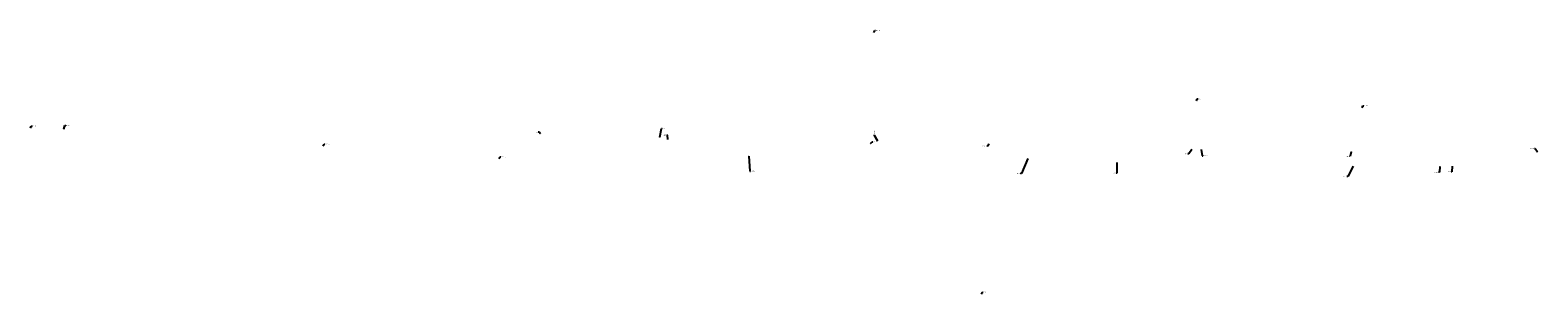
# Model space of a CAD drawing. Header units: feet. Extents: x -183 to 1390560, y -45 to 444325.
import ezdxf
from ezdxf import colors
from ezdxf.entities.mleader import LeaderData, LeaderLine
from ezdxf.math import Vec2, Vec3

# ---------------------------------------------------------------- set-up
doc = ezdxf.new("R2010")
doc.units = ezdxf.units.FT
doc.header["$MEASUREMENT"] = 0
doc.layers.add('SV_X_Text', color=7, linetype='Continuous')
doc.styles.add('Slanted-Normal', font='font31.shx', dxfattribs={"height": 0.14})

msp = doc.modelspace()

# ---------------------------------------------------------------- leaders
at = {"layer": 'SV_X_Text'}
ml = msp.add_multileader_mtext('Standard', dxfattribs=at)
ml.set_content('TP #112', color=256, style='Slanted-Normal')
ml.set_leader_properties()
ml.build(insert=Vec2(0, 0))
ml.multileader.update_dxf_attribs({"dogleg_length": 0.125, "arrow_head_size": 2.5, "scale": 20})
ctx = ml.context
ctx.base_point, ctx.scale, ctx.char_height, ctx.arrow_head_size, ctx.landing_gap_size, ctx.plane_origin = Vec3(1388542.1, 444323.5, 782.1), 20, 2.5, 2.5, 1, Vec3(1388536.2, 444315, 782.1)
notes = []
notes.append((ctx, [(0, (1, 1, 0), (1388539.6, 444323.5, 782.1), (1, 0), 2.5, [(0, [(1388536.2, 444315, 782.1)], 0, [])])]))
ctx.mtext.insert, ctx.mtext.flow_direction = Vec3(1388543.1, 444324.8, 782.1), 5
ml = msp.add_multileader_mtext('Standard', dxfattribs=at)
ml.set_content('TP #114', color=256, style='Slanted-Normal')
ml.set_leader_properties()
ml.build(insert=Vec2(0, 0))
ml.multileader.update_dxf_attribs({"dogleg_length": 0.125, "arrow_head_size": 2.5, "scale": 20})
ctx = ml.context
ctx.base_point, ctx.scale, ctx.char_height, ctx.arrow_head_size, ctx.landing_gap_size, ctx.plane_origin = Vec3(1389524.8, 444115.3, 780.5), 20, 2.5, 2.5, 1, Vec3(1389518.9, 444106.7, 780.5)
notes.append((ctx, [(0, (1, 1, 0), (1389522.3, 444115.3, 780.5), (1, 0), 2.5, [(0, [(1389518.9, 444106.7, 780.5)], 0, [])])]))
ctx.mtext.insert, ctx.mtext.flow_direction = Vec3(1389525.8, 444116.5, 780.5), 5
ml = msp.add_multileader_mtext('Standard', dxfattribs=at)
ml.set_content('TP #115', color=256, style='Slanted-Normal')
ml.set_leader_properties()
ml.build(insert=Vec2(0, 0))
ml.multileader.update_dxf_attribs({"dogleg_length": 0.125, "arrow_head_size": 2.5, "scale": 20})
ctx = ml.context
ctx.base_point, ctx.scale, ctx.char_height, ctx.arrow_head_size, ctx.landing_gap_size, ctx.plane_origin = Vec3(1390029.9, 444094.7, 781), 20, 2.5, 2.5, 1, Vec3(1390024, 444086.2, 781)
notes.append((ctx, [(0, (1, 1, 0), (1390027.4, 444094.7, 781), (1, 0), 2.5, [(0, [(1390024, 444086.2, 781)], 0, [])])]))
ctx.mtext.insert, ctx.mtext.flow_direction = Vec3(1390030.9, 444096, 781), 5
ml = msp.add_multileader_mtext('Standard', dxfattribs=at)
ml.set_content('TP #101', color=256, style='Slanted-Normal')
ml.set_leader_properties()
ml.build(insert=Vec2(0, 0))
ml.multileader.update_dxf_attribs({"dogleg_length": 0.125, "arrow_head_size": 2.5, "scale": 20})
ctx = ml.context
ctx.base_point, ctx.scale, ctx.char_height, ctx.arrow_head_size, ctx.landing_gap_size, ctx.plane_origin = Vec3(1385972.1, 444032, 781.8), 20, 2.5, 2.5, 1, Vec3(1385966.1, 444023.4, 781.8)
notes.append((ctx, [(0, (1, 1, 0), (1385969.6, 444032, 781.8), (1, 0), 2.5, [(0, [(1385966.1, 444023.4, 781.8)], 0, [])])]))
ctx.mtext.insert, ctx.mtext.flow_direction = Vec3(1385973.1, 444033.3, 781.8), 5
ml = msp.add_multileader_mtext('Standard', dxfattribs=at)
ml.set_content('BM #1', color=256, style='Slanted-Normal')
ml.set_leader_properties()
ml.build(insert=Vec2(0, 0))
ml.multileader.update_dxf_attribs({"dogleg_length": 0.125, "arrow_head_size": 2.5, "scale": 20})
ctx = ml.context
ctx.base_point, ctx.scale, ctx.char_height, ctx.arrow_head_size, ctx.landing_gap_size, ctx.plane_origin = Vec3(1386074.4, 444034.4, 781.6), 20, 2.5, 2.5, 1, Vec3(1386068.5, 444020.2, 781.6)
notes.append((ctx, [(0, (1, 1, 0), (1386071.9, 444034.4, 781.6), (1, 0), 2.5, [(0, [(1386068.5, 444020.2, 781.6)], 0, [])])]))
ctx.mtext.insert, ctx.mtext.flow_direction = Vec3(1386075.4, 444035.6, 781.6), 5
ml = msp.add_multileader_mtext('Standard', dxfattribs=at)
ml.set_content('BM #2', color=256, style='Slanted-Normal')
ml.set_leader_properties()
ml.build(insert=Vec2(0, 0))
ml.multileader.update_dxf_attribs({"dogleg_length": 0.125, "arrow_head_size": 2.5, "scale": 20})
ctx = ml.context
ctx.base_point, ctx.scale, ctx.char_height, ctx.arrow_head_size, ctx.landing_gap_size, ctx.plane_origin = Vec3(1387502.7, 444013.8, 783.3), 20, 2.5, 2.5, 1, Vec3(1387522.6, 444006.6, 783.3)
ctx.text_align_type = 2
notes.append((ctx, [(1, (1, 1, 0), (1387516.8, 444013.8, 783.3), (-1, 0), 2.5, [(0, [(1387522.6, 444006.6, 783.3)], 0, [])])]))
ctx.mtext.insert, ctx.mtext.alignment, ctx.mtext.flow_direction = Vec3(1387514.7, 444015, 783.3), 3, 5
ml = msp.add_multileader_mtext('Standard', dxfattribs=at)
ml.set_content('TP #103', color=256, style='Slanted-Normal')
ml.set_leader_properties()
ml.build(insert=Vec2(0, 0))
ml.multileader.update_dxf_attribs({"dogleg_length": 0.125, "arrow_head_size": 2.5, "scale": 20})
ctx = ml.context
ctx.base_point, ctx.scale, ctx.char_height, ctx.arrow_head_size, ctx.landing_gap_size, ctx.plane_origin = Vec3(1387892, 444024.7, 782), 20, 2.5, 2.5, 1, Vec3(1387884.8, 443996, 782)
notes.append((ctx, [(0, (1, 1, 0), (1387889.5, 444024.7, 782), (1, 0), 2.5, [(0, [(1387884.8, 443996, 782)], 0, [])])]))
ctx.mtext.insert, ctx.mtext.flow_direction = Vec3(1387893, 444026, 782), 5
ml = msp.add_multileader_mtext('Standard', dxfattribs=at)
ml.set_content('BM #3', color=256, style='Slanted-Normal')
ml.set_leader_properties()
ml.build(insert=Vec2(0, 0))
ml.multileader.update_dxf_attribs({"dogleg_length": 0.125, "arrow_head_size": 2.5, "scale": 20})
ctx = ml.context
ctx.base_point, ctx.scale, ctx.char_height, ctx.arrow_head_size, ctx.landing_gap_size, ctx.plane_origin = Vec3(1387894.2, 444005, 783.4), 20, 2.5, 2.5, 1, Vec3(1387910, 443989.3, 783.4)
ctx.text_align_type = 2
notes.append((ctx, [(1, (1, 1, 0), (1387908.4, 444005, 783.4), (-1, 0), 2.5, [(0, [(1387910, 443989.3, 783.4)], 0, [])])]))
ctx.mtext.insert, ctx.mtext.alignment, ctx.mtext.flow_direction = Vec3(1387906.3, 444006.3, 783.4), 3, 5
ml = msp.add_multileader_mtext('Standard', dxfattribs=at)
ml.set_content('BM #4', color=256, style='Slanted-Normal')
ml.set_leader_properties()
ml.build(insert=Vec2(0, 0))
ml.multileader.update_dxf_attribs({"dogleg_length": 0.125, "arrow_head_size": 2.5, "scale": 20})
ctx = ml.context
ctx.base_point, ctx.scale, ctx.char_height, ctx.arrow_head_size, ctx.landing_gap_size, ctx.plane_origin = Vec3(1388534, 443984.6, 782.1), 20, 2.5, 2.5, 1, Vec3(1388525.6, 443977.2, 782.1)
notes.append((ctx, [(0, (1, 1, 0), (1388531.5, 443984.6, 782.1), (1, 0), 2.5, [(0, [(1388525.6, 443977.2, 782.1)], 0, [])])]))
ctx.mtext.insert, ctx.mtext.flow_direction = Vec3(1388535, 443985.9, 782.1), 5
ml = msp.add_multileader_mtext('Standard', dxfattribs=at)
ml.set_content('TP #105', color=256, style='Slanted-Normal')
ml.set_leader_properties()
ml.build(insert=Vec2(0, 0))
ml.multileader.update_dxf_attribs({"dogleg_length": 0.125, "arrow_head_size": 2.5, "scale": 20})
ctx = ml.context
ctx.base_point, ctx.scale, ctx.char_height, ctx.arrow_head_size, ctx.landing_gap_size, ctx.plane_origin, ctx.plane_x_axis, ctx.plane_y_axis = Vec3(1388539, 444006, 781), 20, 2.5, 2.5, 1, Vec3(1388637.4, 444012.5, 781), Vec3(0, 1), Vec3(-1, 0)
notes.append((ctx, [(0, (1, 1, 0), (1388539, 444003.5, 781), (0, 1), 2.5, [(0, [(1388550.5, 443984.6, 781)], 0, [])])]))
ctx.mtext.insert, ctx.mtext.text_direction, ctx.mtext.rotation, ctx.mtext.flow_direction = Vec3(1388537.7, 444007, 781), Vec3(0, 1), 1.570796, 5
ml = msp.add_multileader_mtext('Standard', dxfattribs=at)
ml.set_content('TP #106', color=256, style='Slanted-Normal')
ml.set_leader_properties()
ml.build(insert=Vec2(0, 0))
ml.multileader.update_dxf_attribs({"dogleg_length": 0.125, "arrow_head_size": 2.5, "scale": 20})
ctx = ml.context
ctx.base_point, ctx.scale, ctx.char_height, ctx.arrow_head_size, ctx.landing_gap_size, ctx.plane_origin = Vec3(1388864.7, 443971.8, 782.8), 20, 2.5, 2.5, 1, Vec3(1388888.6, 443980.8, 782.8)
ctx.text_align_type = 2
notes.append((ctx, [(1, (1, 1, 0), (1388883.7, 443971.8, 782.8), (-1, 0), 2.5, [(0, [(1388888.6, 443980.8, 782.8)], 0, [])])]))
ctx.mtext.insert, ctx.mtext.alignment, ctx.mtext.flow_direction = Vec3(1388880.2, 443973, 782.8), 3, 5
ml = msp.add_multileader_mtext('Standard', dxfattribs=at)
ml.set_content('TP #102', color=256, style='Slanted-Normal')
ml.set_leader_properties()
ml.build(insert=Vec2(0, 0))
ml.multileader.update_dxf_attribs({"dogleg_length": 0.125, "arrow_head_size": 2.5, "scale": 20})
ctx = ml.context
ctx.base_point, ctx.scale, ctx.char_height, ctx.arrow_head_size, ctx.landing_gap_size, ctx.plane_origin = Vec3(1386864.1, 443977.7, 783.3), 20, 2.5, 2.5, 1, Vec3(1386858.2, 443969.1, 783.3)
notes.append((ctx, [(0, (1, 1, 0), (1386861.6, 443977.7, 783.3), (1, 0), 2.5, [(0, [(1386858.2, 443969.1, 783.3)], 0, [])])]))
ctx.mtext.insert, ctx.mtext.flow_direction = Vec3(1386865.1, 443978.9, 783.3), 5
ml = msp.add_multileader_mtext('Standard', dxfattribs=at)
ml.set_content('TP #100', color=256, style='Slanted-Normal')
ml.set_leader_properties()
ml.build(insert=Vec2(0, 0))
ml.multileader.update_dxf_attribs({"dogleg_length": 0.125, "arrow_head_size": 2.5, "scale": 20})
ctx = ml.context
ctx.base_point, ctx.scale, ctx.char_height, ctx.arrow_head_size, ctx.landing_gap_size, ctx.plane_origin = Vec3(1387400.5, 443939, 782), 20, 2.5, 2.5, 1, Vec3(1387394.5, 443930.5, 782)
notes.append((ctx, [(0, (1, 1, 0), (1387398, 443939, 782), (1, 0), 2.5, [(0, [(1387394.5, 443930.5, 782)], 0, [])])]))
ctx.mtext.insert, ctx.mtext.flow_direction = Vec3(1387401.5, 443940.3, 782), 5
ml = msp.add_multileader_mtext('Standard', dxfattribs=at)
ml.set_content('TP #104', color=256, style='Slanted-Normal')
ml.set_leader_properties()
ml.build(insert=Vec2(0, 0))
ml.multileader.update_dxf_attribs({"dogleg_length": 0.125, "arrow_head_size": 2.5, "scale": 20})
ctx = ml.context
ctx.base_point, ctx.scale, ctx.char_height, ctx.arrow_head_size, ctx.landing_gap_size, ctx.plane_origin = Vec3(1388161.4, 443895.2, 8.2), 20, 2.5, 2.5, 1, Vec3(1388156.4, 443924.9, 8.2)
notes.append((ctx, [(0, (1, 1, 0), (1388158.9, 443895.2, 8.2), (1, 0), 2.5, [(0, [(1388156, 443943.7, 8.2)], 0, [])])]))
ctx.mtext.insert, ctx.mtext.flow_direction = Vec3(1388162.4, 443896.5, 8.2), 5
ml = msp.add_multileader_mtext('Standard', dxfattribs=at)
ml.set_content('BM #5', color=256, style='Slanted-Normal')
ml.set_leader_properties()
ml.build(insert=Vec2(0, 0))
ml.multileader.update_dxf_attribs({"dogleg_length": 0.125, "arrow_head_size": 2.5, "scale": 20})
ctx = ml.context
ctx.base_point, ctx.scale, ctx.char_height, ctx.arrow_head_size, ctx.landing_gap_size, ctx.plane_origin = Vec3(1388972.3, 443888, 783.4), 20, 2.5, 2.5, 1, Vec3(1389007.2, 443936.1, 783.4)
ctx.text_align_type = 2
notes.append((ctx, [(1, (1, 1, 0), (1388986.5, 443888, 783.4), (-1, 0), 2.5, [(0, [(1389007.2, 443936.1, 783.4)], 0, [])])]))
ctx.mtext.insert, ctx.mtext.alignment, ctx.mtext.flow_direction = Vec3(1388984.4, 443889.2, 783.4), 3, 5
ml = msp.add_multileader_mtext('Standard', dxfattribs=at)
ml.set_content('BM #6', color=256, style='Slanted-Normal')
ml.set_leader_properties()
ml.build(insert=Vec2(0, 0))
ml.multileader.update_dxf_attribs({"dogleg_length": 0.125, "arrow_head_size": 2.5, "scale": 20})
ctx = ml.context
ctx.base_point, ctx.scale, ctx.char_height, ctx.arrow_head_size, ctx.landing_gap_size, ctx.plane_origin = Vec3(1389482.3, 443947.9, 783.1), 20, 2.5, 2.5, 1, Vec3(1389507, 443963.4, 783.1)
ctx.text_align_type = 2
notes.append((ctx, [(1, (1, 1, 0), (1389496.4, 443947.9, 783.1), (-1, 0), 2.5, [(0, [(1389507, 443963.4, 783.1)], 0, [])])]))
ctx.mtext.insert, ctx.mtext.alignment, ctx.mtext.flow_direction = Vec3(1389494.4, 443949.2, 783.1), 3, 5
ml = msp.add_multileader_mtext('Standard', dxfattribs=at)
ml.set_content('TP #108', color=256, style='Slanted-Normal')
ml.set_leader_properties()
ml.build(insert=Vec2(0, 0))
ml.multileader.update_dxf_attribs({"dogleg_length": 0.125, "arrow_head_size": 2.5, "scale": 20})
ctx = ml.context
ctx.base_point, ctx.scale, ctx.char_height, ctx.arrow_head_size, ctx.landing_gap_size, ctx.plane_origin = Vec3(1389539.6, 443941.7, 781.9), 20, 2.5, 2.5, 1, Vec3(1389534.5, 443963.9, 781.9)
notes.append((ctx, [(0, (1, 1, 0), (1389537.1, 443941.7, 781.9), (1, 0), 2.5, [(0, [(1389534.5, 443963.9, 781.9)], 0, [])])]))
ctx.mtext.insert, ctx.mtext.flow_direction = Vec3(1389540.6, 443942.9, 781.9), 5
ml = msp.add_multileader_mtext('Standard', dxfattribs=at)
ml.set_content('BM #7', color=256, style='Slanted-Normal')
ml.set_leader_properties()
ml.build(insert=Vec2(0, 0))
ml.multileader.update_dxf_attribs({"dogleg_length": 0.125, "arrow_head_size": 2.5, "scale": 20})
ctx = ml.context
ctx.base_point, ctx.scale, ctx.char_height, ctx.arrow_head_size, ctx.landing_gap_size, ctx.plane_origin = Vec3(1389974.3, 443940.5, 781.7), 20, 2.5, 2.5, 1, Vec3(1389991.7, 443956.7, 781.7)
ctx.text_align_type = 2
notes.append((ctx, [(1, (1, 1, 0), (1389988.5, 443940.5, 781.7), (-1, 0), 2.5, [(0, [(1389991.7, 443956.7, 781.7)], 0, [])])]))
ctx.mtext.insert, ctx.mtext.alignment, ctx.mtext.flow_direction = Vec3(1389986.6, 443941.8, 781.7), 3, 5
ml = msp.add_multileader_mtext('Standard', dxfattribs=at)
ml.set_content('TP #111', color=256, style='Slanted-Normal')
ml.set_leader_properties()
ml.build(insert=Vec2(0, 0))
ml.multileader.update_dxf_attribs({"dogleg_length": 0.125, "arrow_head_size": 2.5, "scale": 20})
ctx = ml.context
ctx.base_point, ctx.scale, ctx.char_height, ctx.arrow_head_size, ctx.landing_gap_size, ctx.plane_origin = Vec3(1390535.5, 443963.5, 778.6), 20, 2.5, 2.5, 1, Vec3(1390560.3, 443950.8, 778.6)
ctx.text_align_type = 2
notes.append((ctx, [(1, (1, 1, 0), (1390552.5, 443963.5, 778.6), (-1, 0), 2.5, [(0, [(1390560.3, 443950.8, 778.6)], 0, [])])]))
ctx.mtext.insert, ctx.mtext.alignment, ctx.mtext.flow_direction = Vec3(1390548.9, 443964.7, 778.6), 3, 5
ml = msp.add_multileader_mtext('Standard', dxfattribs=at)
ml.set_content('TP #107', color=256, style='Slanted-Normal')
ml.set_leader_properties()
ml.build(insert=Vec2(0, 0))
ml.multileader.update_dxf_attribs({"dogleg_length": 0.125, "arrow_head_size": 2.5, "scale": 20})
ctx = ml.context
ctx.base_point, ctx.scale, ctx.char_height, ctx.arrow_head_size, ctx.landing_gap_size, ctx.plane_origin = Vec3(1389260.3, 443889.5, 783.3), 20, 2.5, 2.5, 1, Vec3(1389277.1, 443923.6, 783.3)
ctx.text_align_type = 2
notes.append((ctx, [(1, (1, 1, 0), (1389277.8, 443889.5, 783.3), (-1, 0), 2.5, [(0, [(1389277.1, 443923.6, 783.3)], 0, [])])]))
ctx.mtext.insert, ctx.mtext.alignment, ctx.mtext.flow_direction = Vec3(1389275.9, 443890.8, 783.3), 3, 5
ml = msp.add_multileader_mtext('Standard', dxfattribs=at)
ml.set_content('TP #109', color=256, style='Slanted-Normal')
ml.set_leader_properties()
ml.build(insert=Vec2(0, 0))
ml.multileader.update_dxf_attribs({"dogleg_length": 0.125, "arrow_head_size": 2.5, "scale": 20})
ctx = ml.context
ctx.base_point, ctx.scale, ctx.char_height, ctx.arrow_head_size, ctx.landing_gap_size, ctx.plane_origin = Vec3(1389963.6, 443878.5, 781.1), 20, 2.5, 2.5, 1, Vec3(1389998.5, 443912.4, 781.1)
ctx.text_align_type = 2
notes.append((ctx, [(1, (1, 1, 0), (1389981.1, 443878.5, 781.1), (-1, 0), 2.5, [(0, [(1389998.5, 443912.4, 781.1)], 0, [])])]))
ctx.mtext.insert, ctx.mtext.alignment, ctx.mtext.flow_direction = Vec3(1389979.1, 443879.8, 781.1), 3, 5
ml = msp.add_multileader_mtext('Standard', dxfattribs=at)
ml.set_content('TP #110', color=256, style='Slanted-Normal')
ml.set_leader_properties()
ml.build(insert=Vec2(0, 0))
ml.multileader.update_dxf_attribs({"dogleg_length": 0.125, "arrow_head_size": 2.5, "scale": 20})
ctx = ml.context
ctx.base_point, ctx.scale, ctx.char_height, ctx.arrow_head_size, ctx.landing_gap_size, ctx.plane_origin = Vec3(1390243, 443891.7, 781.8), 20, 2.5, 2.5, 1, Vec3(1390261.9, 443911.8, 781.8)
ctx.text_align_type = 2
notes.append((ctx, [(1, (1, 1, 0), (1390260.5, 443891.7, 781.8), (-1, 0), 2.5, [(0, [(1390261.9, 443911.8, 781.8)], 0, [])])]))
ctx.mtext.insert, ctx.mtext.alignment, ctx.mtext.flow_direction = Vec3(1390257.4, 443893, 781.8), 3, 5
ml = msp.add_multileader_mtext('Standard', dxfattribs=at)
ml.set_content('BM #8', color=256, style='Slanted-Normal')
ml.set_leader_properties()
ml.build(insert=Vec2(0, 0))
ml.multileader.update_dxf_attribs({"dogleg_length": 0.125, "arrow_head_size": 2.5, "scale": 20})
ctx = ml.context
ctx.base_point, ctx.scale, ctx.char_height, ctx.arrow_head_size, ctx.landing_gap_size, ctx.plane_origin = Vec3(1390284.3, 443893.5, 781.2), 20, 2.5, 2.5, 1, Vec3(1390298.9, 443912.7, 781.2)
ctx.text_align_type = 2
notes.append((ctx, [(1, (1, 1, 0), (1390298.5, 443893.5, 781.2), (-1, 0), 2.5, [(0, [(1390298.9, 443912.7, 781.2)], 0, [])])]))
ctx.mtext.insert, ctx.mtext.alignment, ctx.mtext.flow_direction = Vec3(1390296.3, 443894.8, 781.2), 3, 5
ml = msp.add_multileader_mtext('Standard', dxfattribs=at)
ml.set_content('TP #113', color=256, style='Slanted-Normal')
ml.set_leader_properties()
ml.build(insert=Vec2(0, 0))
ml.multileader.update_dxf_attribs({"dogleg_length": 0.125, "arrow_head_size": 2.5, "scale": 20})
ctx = ml.context
ctx.base_point, ctx.scale, ctx.char_height, ctx.arrow_head_size, ctx.landing_gap_size, ctx.plane_origin = Vec3(1388870.3, 443526.8, 780), 20, 2.5, 2.5, 1, Vec3(1388864.4, 443518.2, 780)
notes.append((ctx, [(0, (1, 1, 0), (1388867.8, 443526.8, 780), (1, 0), 2.5, [(0, [(1388864.4, 443518.2, 780)], 0, [])])]))
ctx.mtext.insert, ctx.mtext.flow_direction = Vec3(1388871.3, 443528, 780), 5
for ctx, leaders in notes:
    for number, flags, end, landing, length, lines in leaders:
        leader = LeaderData()
        leader.index, (leader.has_last_leader_line, leader.has_dogleg_vector, leader.attachment_direction) = number, flags
        leader.last_leader_point, leader.dogleg_vector, leader.dogleg_length = Vec3(end), Vec3(landing), length
        for number, points, colour, breaks in lines:
            line = LeaderLine()
            line.index, line.vertices, line.color, line.breaks = number, Vec3.list(points), colors.encode_raw_color(colour), breaks
            leader.lines.append(line)
        ctx.leaders.append(leader)

doc.saveas('drawing.dxf')
